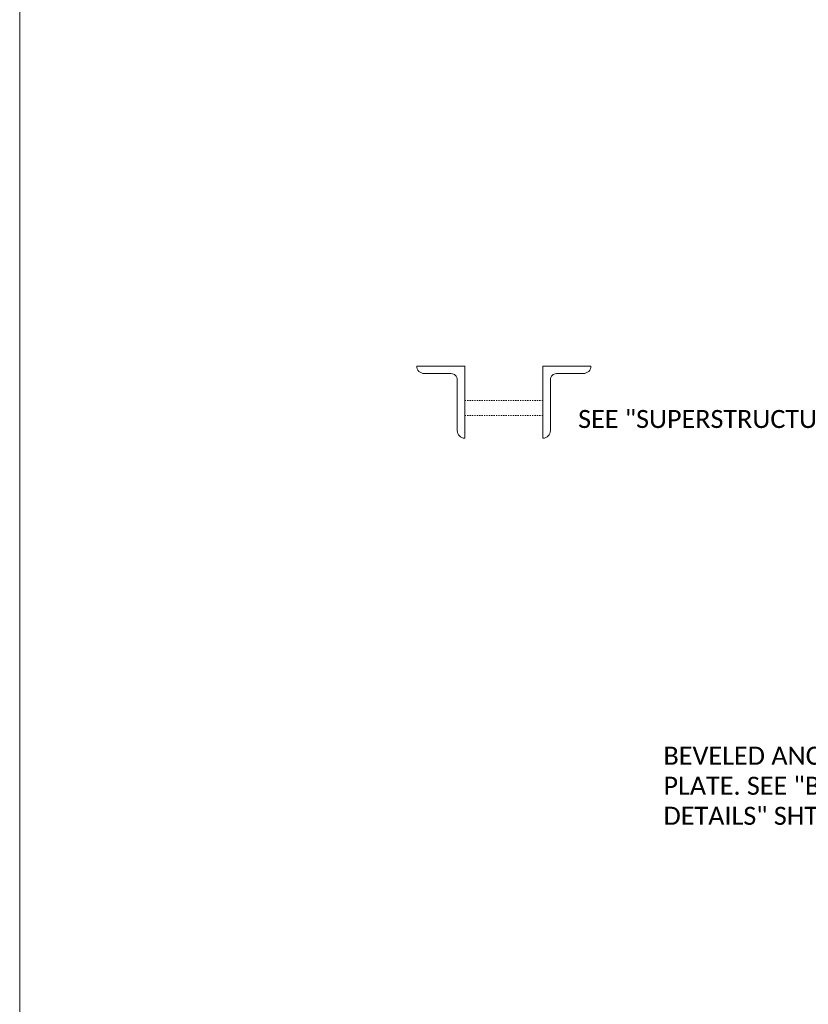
# Model space of a CAD drawing. Extents: x -388 to 987, y 70 to 322.
# Tile 2 of 16: x -388 to -322, y 175 to 257. Entities that reach past the tile are written whole.
import ezdxf
from ezdxf import colors
from ezdxf.entities.mleader import LeaderData, LeaderLine
from ezdxf.enums import TextEntityAlignment as Align
from ezdxf.math import Vec2, Vec3

# ---------------------------------------------------------------- set-up
doc = ezdxf.new("R2010")
doc.units = 0
doc.header["$MEASUREMENT"] = 0
doc.linetypes.add('Wisdot2', pattern=[0.125, 0.0625, -0.0625])
for name, color, linetype, lineweight in [('B_ANNO_DIM', 7, 'Continuous', 18), ('B_STEEL', 92, 'Continuous', 18), ('B_STEEL_BOLT', 3, 'Continuous', 18)]:
    doc.layers.add(name, color=color, linetype=linetype, lineweight=lineweight)
doc.layers.add('B_ANNO_NOPLOT', color=47, linetype='Continuous', lineweight=18, plot=False)
doc.styles.add('Annotative', font='calibri.ttf', dxfattribs={"height": 0.0625})
doc.styles.get("Standard").update_dxf_attribs({"font": 'calibri.ttf'})

# ---------------------------------------------------------------- blocks, each defined once
blk = doc.blocks.new('*U90')
at = {"layer": 'B_ANNO_NOPLOT', "flags": 128}
blk.add_lwpolyline([(0, 0), (0, 252), (323.9277, 252), (323.9277, 238.8552), (378, 238.8552), (378, 40.4996), (316.5708, 40.4996), (316.5708, 0)], close=True, dxfattribs=at)
at = {"layer": 'B_ANNO_DIM', "style": 'Annotative'}
blk.add_attdef('LHFH', text='', height=1.5, dxfattribs=at).set_placement((24.1756, 247.6973), align=Align.MIDDLE_CENTER)
blk.add_attdef('LHFV', text='', height=1.5, rotation=90, dxfattribs=at).set_placement((12.7532, 236.951), align=Align.MIDDLE_CENTER)
blk = doc.blocks.new('_Open30')
at = {"color": 0, "linetype": 'ByBlock', "lineweight": -2}
for p, q in [((-1, 0.268), (0, 0)), ((0, 0), (-1, -0.268)), ((0, 0), (-1, 0))]:
    blk.add_line(p, q, dxfattribs=at)
blk = doc.blocks.new('*U27')
at = {"layer": 'B_STEEL', "flags": 128}
blk.add_lwpolyline([(0, 4), (0, 3.02), (0, 0), (0, 0), (2.5, 0), (6, 0), (6, 0), (6, 0, 0.414214), (5.375, 0.625), (1.135, 0.625, -0.414214), (0.625, 1.135), (0.625, 3.375, 0.414214), (0, 4)], format="xyb", dxfattribs=at)
blk = doc.blocks.new('*U135')
at = {"layer": 'B_ANNO_NOPLOT', "flags": 128}
blk.add_lwpolyline([(0, 0), (0, 252), (323.9277, 252), (323.9277, 238.8552), (378, 238.8552), (378, 40.4996), (316.5708, 40.4996), (316.5708, 0)], close=True, dxfattribs=at)
at = {"layer": 'B_STEEL_BOLT', "linetype": 'Wisdot2'}
for p, q in [((43.5415, 155.6281), (37.0431, 155.6281, 0.8422)), ((43.5415, 154.3781), (37.0431, 154.3781, 0.8422))]:
    blk.add_line(p, q, dxfattribs=at)
at = {"layer": 'B_STEEL', "xscale": -1, "rotation": 90}
blk.add_blockref('*U27', (37.0415, 158.5035), dxfattribs=at)
at = {"layer": 'B_STEEL', "rotation": 270}
blk.add_blockref('*U27', (43.5415, 158.5035), dxfattribs=at)
at = {"layer": 'B_ANNO_DIM'}
ml = blk.add_multileader_mtext('Standard', dxfattribs=at)
ml.set_content('SEE "SUPERSTRUCTURE DETAILS" SHEET', color=256)
ml.set_leader_properties()
ml.set_arrow_properties(name='OPEN30')
ml.build(insert=Vec2(0, 0))
ml.multileader.update_dxf_attribs({"text_right_attachment_type": 3, "dogleg_length": 0.125, "arrow_head_size": 1.5, "scale": 24})
ctx = ml.context
ctx.base_point, ctx.scale, ctx.char_height, ctx.arrow_head_size, ctx.landing_gap_size, ctx.plane_origin = Vec3(44.9748, 154.0871), 24, 1.5, 1.5, 1.5, Vec3(76.8208, 149.1389)
ctx.right_attachment = 3
notes = []
notes.append((ctx, [(0, (1, 1, 0), (73.3041, 151.5571), (73.2763327, 151.5570648), 3, [(0, [(81.9411, 153.8123), (76.8208, 151.5571)], 0, [])])]))
for ctx, leaders in notes:
    for number, flags, end, landing, length, lines in leaders:
        leader = LeaderData()
        leader.index, (leader.has_last_leader_line, leader.has_dogleg_vector, leader.attachment_direction) = number, flags
        leader.last_leader_point, leader.dogleg_vector, leader.dogleg_length = Vec3(end), Vec3(landing), length
        for number, points, colour, breaks in lines:
            line = LeaderLine()
            line.index, line.vertices, line.color, line.breaks = number, Vec3.list(points), colors.encode_raw_color(colour), breaks
            leader.lines.append(line)
        ctx.leaders.append(leader)
ctx.leaders[0].breaks = Vec3.list([(71.7763, 151.5571)])
ctx.mtext.insert, ctx.mtext.width, ctx.mtext.flow_direction = Vec3(46.4748, 154.848), 22.445246, 5
ml = blk.add_multileader_mtext('Standard', dxfattribs=at)
ml.set_content('BEVELED ANCHOR\\PPLATE. SEE "BEARING\\PDETAILS" SHT', color=256)
ml.set_leader_properties()
ml.set_arrow_properties(name='OPEN30')
ml.build(insert=Vec2(0, 0))
ml.multileader.update_dxf_attribs({"text_right_attachment_type": 3, "dogleg_length": 0.125, "arrow_head_size": 1.5, "scale": 24})
ctx = ml.context
ctx.base_point, ctx.scale, ctx.char_height, ctx.arrow_head_size, ctx.landing_gap_size, ctx.plane_origin = Vec3(52.0786, 126.0761, 0.8422), 24, 1.5, 1.5, 1.5, Vec3(85.7825, 131.5043, 0.8422)
ctx.right_attachment = 3
notes = []
notes.append((ctx, [(0, (1, 1, 0), (78.3032, 121.0311, 0.8422), (-1, 0), 3, [(0, [(85.7825, 131.5043, 0.8422)], 0, [])])]))
ctx.mtext.insert, ctx.mtext.flow_direction = Vec3(53.5786, 126.8371, 0.8422), 5
for ctx, leaders in notes:
    for number, flags, end, landing, length, lines in leaders:
        leader = LeaderData()
        leader.index, (leader.has_last_leader_line, leader.has_dogleg_vector, leader.attachment_direction) = number, flags
        leader.last_leader_point, leader.dogleg_vector, leader.dogleg_length = Vec3(end), Vec3(landing), length
        for number, points, colour, breaks in lines:
            line = LeaderLine()
            line.index, line.vertices, line.color, line.breaks = number, Vec3.list(points), colors.encode_raw_color(colour), breaks
            leader.lines.append(line)
        ctx.leaders.append(leader)

msp = doc.modelspace()

# ---------------------------------------------------------------- block references
msp.add_blockref('*U90', (-387.987, 70.014, -0.842))

# ---------------------------------------------------------------- next in the draw order: block references
msp.add_blockref('*U135', (-387.987, 70.014, -0.842))

doc.saveas('drawing.dxf')
